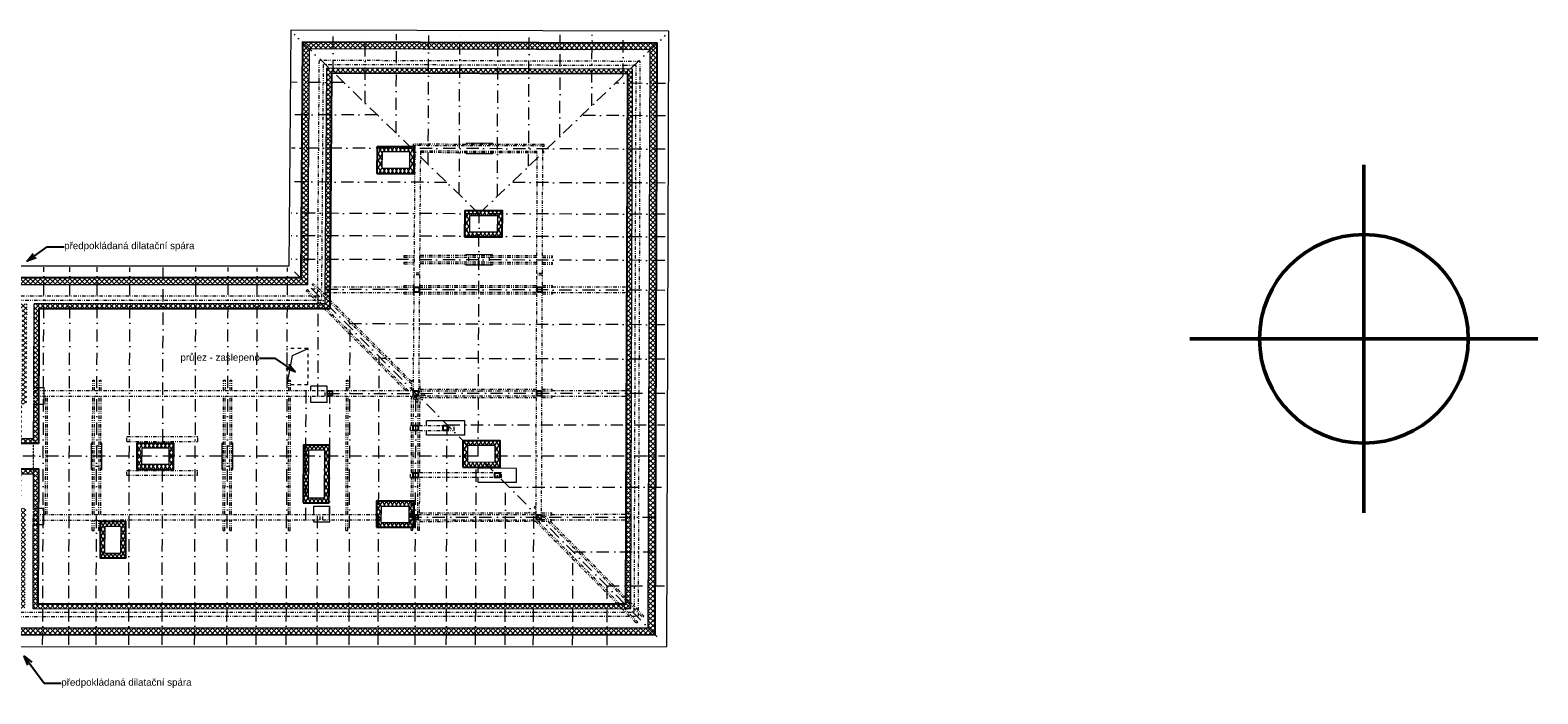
# Model space of a CAD drawing. Extents: x -12999 to 97696, y -101237 to -63774.
# Tile 2 of 2: x 54367 to 97696, y -101237 to -82154. Entities that reach past the tile are written whole.
import ezdxf

# ---------------------------------------------------------------- set-up
doc = ezdxf.new("R2010")
doc.units = 0
doc.header["$MEASUREMENT"] = 0
for name, pattern in [('DGN Style 2', [0.643626, 0.386175, -0.25745]), ('Čerchovaná', [670.277762, 352.777767, -176.388884, 0, -141.111112]), ('Čerchovaná se dvěma tečkami S', [250, 100, -40, 15, -40, 15, -40]), ('čárkovaná S', [200, 100, -100])]:
    doc.linetypes.add(name, pattern=pattern)
for name, color, linetype, lineweight in [('2D VÝPLNĚ_Číslo_pera__4', 91, 'Continuous', 13), ('2D ČÁRY_Číslo_pera__5', 231, 'Continuous', 50), ('hřeben_Číslo_pera__1', 7, 'Continuous', 15), ('komín_Číslo_pera__1', 7, 'Continuous', 15), ('krokve_Číslo_pera__1', 7, 'Continuous', 15), ('otvory_Číslo_pera__1', 7, 'Continuous', 15), ('otvory_Číslo_pera__3', 150, 'Continuous', 13), ('POZNÁMKY.POPISKA_Číslo_pera__4', 91, 'Continuous', 13), ('svislé konstrukce_Číslo_pera__1', 7, 'Continuous', 15), ('svislé konstrukce_Číslo_pera__2', 1, 'Continuous', 25), ('vodorovné konstrukce_Číslo_pera__1', 7, 'Continuous', 15), ('zdi_Číslo_pera__1', 7, 'Continuous', 15)]:
    doc.layers.add(name, color=color, linetype=linetype, lineweight=lineweight)
doc.styles.add('GENERATED_STYLE_1', font='arial.ttf')
doc.styles.get("Standard").update_dxf_attribs({"font": 'txt', "bigfont": 'BIGFONT.SHX'})
doc.dimstyles.new('GENERATED_STYLE__3', dxfattribs={"dimtxt": 0.18, "dimasz": 273.6, "dimexe": 0.18, "dimexo": 0.0625, "dimgap": 0.09, "dimtad": 0, "dimtih": 1, "dimtoh": 1, "dimdec": 4, "dimzin": 0, "dimdsep": 46, "dimtxsty": 'Standard', "dimcen": 0.09, "dimadec": 0, "dimazin": 0, "dimtfac": 1, "dimtdec": 4, "dimtmove": 0, "dimatfit": 3, "dimldrblk": 'ARROWHEAD_3', "dimfxl": 0, "dimtolj": 1, "dimtzin": 0, "dimarcsym": 0})
pattern_1 = [(45, (0, 0), (-70.71068, 70.71068), []), (135, (0, 0), (70.71068, 70.71068), [])]
pattern_2 = [(60, (0, 0), (-86.60254, 50), []), (120, (0, 0), (86.60254, 50), [])]

# ---------------------------------------------------------------- blocks, each defined once
blk = doc.blocks.new('ARROWHEAD_3')
at = {"linetype": 'Continuous'}
blk.add_line((0, 0), (-1, 0), dxfattribs=at)
at = {"linetype": 'Continuous', "flags": 128}
blk.add_lwpolyline([(-1, 0.2679), (0, 0), (-1, -0.2679)], dxfattribs=at)

msp = doc.modelspace()

# ---------------------------------------------------------------- hatches: boundary and pattern name
at = {"layer": '2D VÝPLNĚ_Číslo_pera__4', "linetype": 'Continuous'}
h = msp.add_hatch(dxfattribs=at)
h.set_pattern_fill('TEPELNA_IZOLACE_EPS', color=8, style=0, pattern_type=2)
h.set_pattern_definition(pattern_1)
h.paths.add_polyline_path([(21691, -99547), (72327, -99535), (72384, -82525), (62192, -82495), (62142, -89276), (21774, -89276)], flags=0)
h.paths.add_polyline_path([(21892, -99347), (21972, -89476), (62341, -89476), (62390, -82695), (72183, -82724), (72128, -99335)], flags=0)
h = msp.add_hatch(dxfattribs=at)
h.set_pattern_fill('TEPELNA_IZOLACE_EPS', color=8, style=0, pattern_type=2)
h.set_pattern_definition(pattern_1)
h.paths.add_polyline_path([(44477, -93952), (44439, -98652), (22588, -98657), (22657, -90166), (54138, -90166), (54118, -92769), (53987, -92769), (53976, -94039), (54606, -94039), (54618, -90166), (62976, -90166), (63025, -83387), (71541, -83412), (71490, -98645), (54590, -98649), (54603, -94769), (53970, -94769), (53960, -96039), (54099, -96039), (54079, -98649), (47879, -98651), (47917, -93951), (46075, -93951), (46075, -94151), (47715, -94151), (47678, -98791), (54218, -98789), (54240, -95900), (54101, -95899), (54109, -94909), (54463, -94909), (54450, -98789), (71630, -98785), (71681, -83273), (62886, -83247), (62837, -90026), (54479, -90026), (54466, -93899), (54117, -93899), (54125, -92909), (54257, -92910), (54279, -90026), (22518, -90026), (22447, -98797), (44638, -98792), (44675, -94152), (45205, -94151), (45205, -93951)], flags=0)
h = msp.add_hatch(dxfattribs=at)
h.set_pattern_fill('TEPELNA_IZOLACE_MINERÁL', color=8, style=0, pattern_type=2)
h.set_pattern_definition(pattern_2)
h.paths.add_polyline_path([(64340, -85511), (64334, -86271), (65404, -86271), (65410, -85511)], flags=0)
h.paths.add_polyline_path([(64475, -86131), (64479, -85651), (65269, -85651), (65265, -86131)], flags=0)
h = msp.add_hatch(dxfattribs=at)
h.set_pattern_fill('TEPELNA_IZOLACE_MINERÁL', color=8, style=0, pattern_type=2)
h.set_pattern_definition(pattern_2)
h.paths.add_polyline_path([(66857, -87349), (66851, -88099), (67931, -88099), (67937, -87349)], flags=0)
h.paths.add_polyline_path([(66992, -87959), (66996, -87489), (67795, -87489), (67792, -87959)], flags=0)
h = msp.add_hatch(dxfattribs=at)
h.set_pattern_fill('TEPELNA_IZOLACE_MINERÁL', color=8, style=0, pattern_type=2)
h.set_pattern_definition(pattern_2)
h.paths.add_polyline_path([(66806, -93958), (66803, -94719), (67873, -94721), (67876, -93961)], flags=0)
h.paths.add_polyline_path([(66944, -94579), (66945, -94099), (67735, -94101), (67734, -94581)], flags=0)
h = msp.add_hatch(dxfattribs=at)
h.set_pattern_fill('TEPELNA_IZOLACE_MINERÁL', color=8, style=0, pattern_type=2)
h.set_pattern_definition(pattern_2)
h.paths.add_polyline_path([(57436, -94036), (57430, -94786), (58490, -94786), (58496, -94036)], flags=0)
h.paths.add_polyline_path([(57571, -94646), (57575, -94176), (58355, -94176), (58352, -94646)], flags=0)
h = msp.add_hatch(dxfattribs=at)
h.set_pattern_fill('TEPELNA_IZOLACE_MINERÁL', color=8, style=0, pattern_type=2)
h.set_pattern_definition(pattern_2)
h.paths.add_polyline_path([(62226, -94086), (62213, -95746), (62953, -95746), (62966, -94086)], flags=0)
h.paths.add_polyline_path([(62354, -95606), (62365, -94226), (62825, -94226), (62814, -95606)], flags=0)
h = msp.add_hatch(dxfattribs=at)
h.set_pattern_fill('TEPELNA_IZOLACE_MINERÁL', color=8, style=0, pattern_type=2)
h.set_pattern_definition(pattern_2)
h.paths.add_polyline_path([(64323, -95697), (64317, -96447), (65397, -96447), (65403, -95697)], flags=0)
h.paths.add_polyline_path([(64458, -96307), (64462, -95837), (65262, -95837), (65258, -96307)], flags=0)
h = msp.add_hatch(dxfattribs=at)
h.set_pattern_fill('TEPELNA_IZOLACE_MINERÁL', color=8, style=0, pattern_type=2)
h.set_pattern_definition(pattern_2)
h.paths.add_polyline_path([(56378, -96279), (56375, -97329), (57115, -97329), (57118, -96279)], flags=0)
h.paths.add_polyline_path([(56515, -97189), (56518, -96419), (56978, -96419), (56975, -97189)], flags=0)

# ---------------------------------------------------------------- linework, layer by layer
at = {"layer": '2D ČÁRY_Číslo_pera__5', "linetype": 'Continuous'}
for p, q in [((92696, -86030), (92696, -96030)), ((87696, -91030), (97696, -91030))]:
    msp.add_line(p, q, dxfattribs=at)
msp.add_circle((92696, -91030), 3000, dxfattribs=at)
at = {"layer": 'hřeben_Číslo_pera__1', "color": 8, "linetype": 'Čerchovaná'}
for q in [(67268, -87433), (26502, -94406)]:
    msp.add_line((67244, -94406), q, dxfattribs=at)
at = {"layer": 'komín_Číslo_pera__1', "color": 8, "linetype": 'Continuous'}
for p, q in [((64479, -85651), (64475, -86131)), ((65269, -85654), (64479, -85651)), ((65269, -85654), (65265, -86134)), ((65265, -86134), (64475, -86131)), ((66995, -87489), (66992, -87959)), ((67795, -87491), (66995, -87489)), ((67795, -87491), (67792, -87961)), ((67792, -87961), (66992, -87959)), ((57575, -94176), (57571, -94646)), ((58355, -94176), (57575, -94176)), ((58355, -94176), (58352, -94646)), ((62365, -94226), (62354, -95606)), ((62825, -94226), (62365, -94226)), ((62825, -94226), (62814, -95606)), ((66944, -94579), (66945, -94099)), ((67735, -94101), (66945, -94099)), ((67734, -94581), (67735, -94101)), ((58352, -94646), (57571, -94646)), ((67734, -94581), (66944, -94579)), ((62814, -95606), (62354, -95606)), ((64458, -96307), (64460, -95837)), ((64460, -95837), (65260, -95837)), ((65258, -96307), (65260, -95837)), ((56515, -97189), (56518, -96419)), ((56518, -96419), (56978, -96419)), ((56975, -97189), (56978, -96419)), ((64458, -96307), (65258, -96307)), ((56515, -97189), (56975, -97189))]:
    msp.add_line(p, q, dxfattribs=at)
at = {"layer": 'krokve_Číslo_pera__1', "color": 8, "linetype": 'Čerchovaná'}
for p, q in [((67268, -87433), (61950, -82267)), ((63071, -83357), (63075, -82268)), ((63993, -84252), (64000, -82271)), ((64885, -85119), (64895, -82274)), ((65807, -86014), (65820, -82277)), ((66699, -86881), (66715, -82280)), ((67268, -87433), (72627, -82299)), ((67794, -86928), (67810, -82283)), ((68692, -86068), (68705, -82286)), ((69590, -85208), (69600, -82289)), ((70508, -84329), (70515, -82292)), ((71406, -83469), (71410, -82295)), ((63382, -83658), (61883, -83654)), ((72625, -83686), (71184, -83681)), ((64342, -84591), (61881, -84584)), ((72623, -84616), (70216, -84608)), ((65333, -85554), (61878, -85544)), ((72620, -85576), (65333, -85554)), ((66339, -86531), (61875, -86517)), ((72617, -86549), (68204, -86536)), ((72614, -87449), (61872, -87417)), ((72612, -88097), (61870, -88065)), ((72610, -88775), (61868, -88743)), ((54726, -99825), (54762, -88965)), ((55474, -99825), (55510, -88968)), ((56261, -99825), (56297, -88971)), ((57199, -99825), (57235, -88974)), ((58176, -93980), (58192, -88977)), ((59094, -99824), (59130, -88980)), ((60021, -99824), (60057, -88983)), ((60859, -99824), (60895, -88986)), ((61726, -99824), (61762, -88989)), ((66948, -94099), (61813, -88946)), ((72608, -89635), (62469, -89605)), ((62638, -92677), (62647, -89784)), ((72605, -90625), (63459, -90598)), ((63531, -99824), (63562, -90701)), ((64369, -99824), (64396, -91539)), ((72602, -91615), (64448, -91591)), ((62285, -96237), (62297, -92517)), ((62900, -92597), (72608, -92595)), ((62968, -96237), (62980, -92527)), ((65427, -99823), (65451, -92597)), ((66327, -99826), (66348, -93497)), ((66358, -93506), (72606, -93505)), ((67734, -94396), (72604, -94395)), ((58156, -99824), (58173, -94811)), ((67167, -99829), (67184, -94579)), ((67426, -94580), (72593, -99805)), ((68017, -99832), (68032, -95193)), ((68134, -95296), (72604, -95295)), ((62614, -99824), (62626, -96077)), ((65258, -96157), (72600, -96155)), ((68827, -99835), (68840, -96009)), ((69957, -99839), (69966, -97148)), ((69973, -97156), (72601, -97155)), ((70942, -98135), (72601, -98135)), ((70947, -99842), (70953, -98146))]:
    msp.add_line(p, q, dxfattribs=at)
at = {"layer": 'otvory_Číslo_pera__1', "color": 8, "linetype": 'čárkovaná S'}
for p, q in [((61751, -92356), (61755, -91306)), ((62355, -91306), (61755, -91306)), ((62351, -92356), (62355, -91306)), ((62351, -92356), (61751, -92356))]:
    msp.add_line(p, q, dxfattribs=at)
at = {"layer": 'otvory_Číslo_pera__3', "color": 8, "linetype": 'Continuous'}
for p, q in [((61911, -91511), (62355, -91306)), ((61751, -92356), (61911, -91511))]:
    msp.add_line(p, q, dxfattribs=at)
at = {"layer": 'svislé konstrukce_Číslo_pera__1', "color": 8, "linetype": 'Continuous', "flags": 128}
msp.add_lwpolyline([(21436, -88936), (21348, -99887), (72666, -99875), (72725, -82186), (61854, -82154), (61805, -88936)], close=True, dxfattribs=at)
at = {"layer": 'svislé konstrukce_Číslo_pera__2', "color": 8, "linetype": 'Continuous', "flags": 128}
for points in [[(21774, -89276), (21691, -99547), (72327, -99535), (72384, -82525), (62192, -82495), (62142, -89276)], [(64334, -86271), (65404, -86271), (65410, -85511), (64340, -85511)], [(66851, -88099), (67931, -88099), (67937, -87349), (66857, -87349)], [(65542, -89687), (65402, -89687), (65402, -89547), (65542, -89547)], [(69076, -89686), (68936, -89686), (68936, -89546), (69076, -89546)], [(63050, -92667), (62910, -92667), (62910, -92527), (63050, -92527)], [(65520, -92667), (65380, -92667), (65380, -92527), (65520, -92527)], [(69066, -92666), (68926, -92666), (68926, -92526), (69066, -92526)], [(65517, -93662), (65377, -93662), (65377, -93522), (65517, -93522)], [(66377, -93662), (66237, -93662), (66237, -93522), (66377, -93522)], [(66803, -94718), (67873, -94721), (67876, -93961), (66806, -93958)], [(57430, -94786), (58490, -94786), (58496, -94036), (57436, -94036)], [(62213, -95746), (62953, -95746), (62966, -94086), (62226, -94086)], [(65513, -95021), (65373, -95021), (65373, -94881), (65513, -94881)], [(67862, -95021), (67722, -95021), (67722, -94881), (67862, -94881)], [(64317, -96447), (65397, -96447), (65403, -95697), (64323, -95697)], [(65509, -96227), (65369, -96227), (65369, -96087), (65509, -96087)], [(69054, -96226), (68914, -96226), (68914, -96086), (69054, -96086)], [(56378, -96279), (56375, -97329), (57115, -97329), (57118, -96279)]]:
    msp.add_lwpolyline(points, close=True, dxfattribs=at)
msp.add_lwpolyline([(53970, -94769), (54603, -94769), (54590, -98649), (71490, -98645), (71541, -83412), (63025, -83387), (62976, -90166), (54618, -90166), (54606, -94039), (53976, -94039)], dxfattribs=at)
at = {"layer": 'vodorovné konstrukce_Číslo_pera__1', "color": 8, "linetype": 'Čerchovaná se dvěma tečkami S'}
for p, q in [((62668, -83026), (62620, -89546)), ((71902, -83053), (62668, -83026)), ((62787, -83146), (62739, -89665)), ((71782, -83173), (62787, -83146)), ((71730, -98721), (71782, -83173)), ((71850, -98841), (71902, -83053)), ((65372, -85624), (65371, -85674)), ((65422, -85674), (65371, -85674)), ((65422, -85624), (65372, -85624)), ((69135, -85445), (65373, -85434)), ((65373, -85434), (65373, -85484)), ((65423, -85484), (65373, -85484)), ((65423, -85474), (65396, -89137)), ((69100, -85485), (65423, -85474)), ((65582, -85635), (65556, -89137)), ((68939, -85645), (65582, -85635)), ((68939, -85685), (65582, -85675)), ((68928, -89147), (68939, -85645)), ((69088, -89148), (69100, -85485)), ((69134, -85635), (69099, -85635)), ((69134, -85685), (69099, -85685)), ((69135, -85495), (69100, -85495)), ((69134, -85685), (69134, -85635)), ((69135, -85495), (69135, -85445)), ((65109, -88824), (65108, -88874)), ((65109, -88824), (65399, -88824)), ((65110, -88634), (65400, -88634)), ((65110, -88634), (65110, -88684)), ((65110, -88684), (65400, -88684)), ((68929, -88834), (65559, -88824)), ((68929, -88644), (65560, -88634)), ((68929, -88694), (65560, -88684)), ((66968, -88688), (66969, -88828)), ((67558, -88690), (67559, -88830)), ((69089, -88644), (69379, -88644)), ((69089, -88694), (69379, -88694)), ((69379, -88694), (69379, -88644)), ((65108, -88874), (65398, -88874)), ((65396, -89189), (65372, -92517)), ((65556, -89137), (65396, -89137)), ((65556, -89190), (65396, -89189)), ((65556, -89190), (65530, -92677)), ((68929, -88884), (65558, -88874)), ((68905, -96076), (68928, -89200)), ((69088, -89148), (68928, -89147)), ((69088, -89200), (68928, -89200)), ((69064, -96236), (69088, -89200)), ((69089, -88834), (69379, -88834)), ((69089, -88884), (69379, -88884)), ((69379, -88884), (69379, -88834)), ((62299, -89646), (62335, -89611)), ((65160, -92517), (62299, -89646)), ((65231, -92517), (62335, -89611)), ((62475, -89471), (62510, -89436)), ((65332, -92337), (62475, -89471)), ((65332, -92267), (62510, -89436)), ((62620, -89616), (62618, -89806)), ((62840, -89537), (65103, -89537)), ((65102, -89687), (65392, -89687)), ((65102, -89687), (65102, -89737)), ((65104, -89497), (65103, -89547)), ((65103, -89547), (65393, -89547)), ((65104, -89497), (65394, -89497)), ((65552, -89687), (68926, -89686)), ((65553, -89547), (68926, -89546)), ((65554, -89497), (68927, -89496)), ((69086, -89546), (69376, -89546)), ((69086, -89686), (69376, -89686)), ((69087, -89496), (69376, -89496)), ((69376, -89546), (69376, -89496)), ((69376, -89536), (71661, -89535)), ((69376, -89736), (69376, -89686)), ((62459, -89806), (22299, -89806)), ((62578, -89926), (22418, -89926)), ((62618, -89806), (62529, -89806)), ((62737, -89926), (62649, -89926)), ((62739, -89736), (62737, -89926)), ((62839, -89697), (65102, -89697)), ((65102, -89737), (65392, -89737)), ((65552, -89737), (68926, -89736)), ((69086, -89736), (69376, -89736)), ((69376, -89696), (71660, -89695)), ((56166, -92519), (56167, -92219)), ((56167, -92219), (56217, -92219)), ((56216, -92519), (56217, -92219)), ((56356, -92519), (56357, -92219)), ((56357, -92219), (56407, -92219)), ((56406, -92519), (56407, -92219)), ((59926, -92518), (59927, -92218)), ((59927, -92218), (59977, -92218)), ((59976, -92518), (59977, -92218)), ((60116, -92518), (60117, -92218)), ((60117, -92218), (60167, -92218)), ((60166, -92518), (60167, -92218)), ((61801, -92517), (61802, -92217)), ((61802, -92217), (61852, -92217)), ((61851, -92517), (61852, -92217)), ((63456, -92517), (63457, -92217)), ((63457, -92217), (63507, -92217)), ((63506, -92517), (63507, -92217)), ((65331, -92517), (65332, -92227)), ((65332, -92227), (65374, -92227)), ((65534, -92227), (65572, -92227)), ((65571, -92477), (65572, -92227)), ((54470, -92679), (54471, -92519)), ((54470, -92679), (62849, -92677)), ((54471, -92519), (62849, -92517)), ((54809, -96079), (54820, -92679)), ((54859, -96079), (54870, -92679)), ((56154, -96079), (56165, -92679)), ((56204, -96079), (56215, -92679)), ((56344, -96079), (56355, -92679)), ((56394, -96079), (56405, -92679)), ((59914, -96078), (59925, -92678)), ((59964, -96078), (59975, -92678)), ((60104, -96078), (60115, -92678)), ((60154, -96078), (60165, -92678)), ((61789, -96077), (61800, -92677)), ((61839, -96077), (61850, -92677)), ((62849, -92677), (62849, -92517)), ((62900, -92677), (65530, -92677)), ((62901, -92517), (65372, -92517)), ((63444, -96077), (63455, -92677)), ((63494, -96077), (63505, -92677)), ((65328, -93522), (65331, -92677)), ((65378, -93522), (65381, -92717)), ((65381, -92717), (65521, -92717)), ((65520, -92807), (65430, -92717)), ((65518, -93522), (65521, -92717)), ((65530, -92667), (68916, -92666)), ((65531, -92527), (68916, -92526)), ((65660, -92667), (65531, -92538)), ((65568, -93522), (65571, -92717)), ((65571, -92477), (68917, -92476)), ((65571, -92717), (68916, -92716)), ((65730, -92667), (65591, -92527)), ((65725, -92732), (65710, -92717)), ((65741, -92717), (65725, -92732)), ((69076, -92526), (69366, -92526)), ((69076, -92666), (69366, -92666)), ((69076, -92716), (69366, -92716)), ((69077, -92476), (69367, -92476)), ((69366, -92526), (69367, -92476)), ((69366, -92516), (71651, -92515)), ((69366, -92716), (69366, -92666)), ((69366, -92676), (71650, -92675)), ((65520, -92878), (65380, -92738)), ((65585, -92872), (65570, -92857)), ((65585, -92872), (65570, -92887)), ((65296, -93522), (66548, -93522)), ((65296, -93662), (65296, -93522)), ((66548, -93662), (66548, -93522)), ((57148, -93980), (57149, -93840)), ((57148, -93980), (59183, -93980)), ((57149, -93840), (59184, -93840)), ((59183, -93980), (59184, -93840)), ((65296, -93662), (66548, -93662)), ((65323, -94881), (65327, -93662)), ((65373, -94881), (65377, -93662)), ((65513, -94881), (65517, -93662)), ((65563, -94881), (65567, -93662)), ((56352, -94111), (56212, -94111)), ((60112, -94111), (59972, -94111)), ((56347, -94701), (56207, -94701)), ((57145, -94952), (57146, -94812)), ((57146, -94812), (59181, -94811)), ((59180, -94951), (59181, -94811)), ((60107, -94701), (59967, -94701)), ((65297, -95021), (65297, -94881)), ((67914, -94881), (65297, -94881)), ((67914, -95021), (67914, -94881)), ((57145, -94952), (59180, -94951)), ((67914, -95021), (65297, -95021)), ((65319, -96077), (65323, -95021)), ((65369, -96077), (65373, -95021)), ((65509, -96077), (65513, -95021)), ((65560, -96037), (65563, -95021)), ((54458, -96239), (54459, -96079)), ((54459, -96079), (62702, -96077)), ((62702, -96237), (62702, -96077)), ((62774, -96077), (64459, -96077)), ((62774, -96237), (62774, -96077)), ((64458, -96237), (64459, -96077)), ((65258, -96237), (65259, -96077)), ((65259, -96077), (68905, -96076)), ((65560, -96037), (68905, -96036)), ((68707, -96017), (68688, -96036)), ((68707, -96017), (68726, -96036)), ((68884, -95842), (68848, -95877)), ((68848, -95877), (68905, -95935)), ((68884, -95842), (68905, -95864)), ((69065, -96025), (69075, -96036)), ((69065, -96036), (69355, -96036)), ((69065, -96086), (69355, -96086)), ((69065, -96096), (69193, -96226)), ((69125, -96086), (69263, -96226)), ((69355, -96086), (69355, -96036)), ((69355, -96076), (71639, -96075)), ((54458, -96239), (62702, -96237)), ((56152, -96539), (56153, -96239)), ((56152, -96539), (56202, -96539)), ((56202, -96539), (56203, -96239)), ((56342, -96539), (56343, -96239)), ((56342, -96539), (56392, -96539)), ((56392, -96539), (56393, -96239)), ((59912, -96538), (59913, -96238)), ((59912, -96538), (59962, -96538)), ((59962, -96538), (59963, -96238)), ((60102, -96538), (60103, -96238)), ((60102, -96538), (60152, -96538)), ((60152, -96538), (60153, -96238)), ((61787, -96537), (61788, -96237)), ((61787, -96537), (61837, -96537)), ((61837, -96537), (61838, -96237)), ((62774, -96237), (64458, -96237)), ((63442, -96537), (63443, -96237)), ((63442, -96537), (63492, -96537)), ((63492, -96537), (63493, -96237)), ((65258, -96237), (69064, -96236)), ((65318, -96527), (65319, -96237)), ((65318, -96527), (65368, -96527)), ((65368, -96527), (65369, -96277)), ((65369, -96277), (65509, -96277)), ((65508, -96527), (65509, -96277)), ((65508, -96527), (65558, -96527)), ((65558, -96527), (65559, -96277)), ((65559, -96277), (69354, -96276)), ((68893, -96276), (71793, -99208)), ((68964, -96276), (71829, -99173)), ((69064, -96226), (69354, -96226)), ((69242, -96276), (71970, -99034)), ((69313, -96276), (72005, -98999)), ((69354, -96276), (69354, -96226)), ((69354, -96236), (71638, -96235)), ((22225, -99017), (71592, -99005)), ((22346, -98897), (71473, -98885)), ((71544, -98885), (71730, -98885)), ((71662, -99005), (71849, -99005)), ((71730, -98885), (71730, -98791)), ((71829, -99173), (71793, -99208)), ((71849, -99005), (71849, -98912)), ((72005, -98999), (71970, -99034))]:
    msp.add_line(p, q, dxfattribs=at)
at = {"layer": 'zdi_Číslo_pera__1', "color": 8, "linetype": 'Continuous'}
for p, q in [((62390, -82695), (62341, -89476)), ((72183, -82724), (62390, -82695)), ((72128, -99335), (72183, -82724)), ((62886, -83247), (62839, -89765)), ((71681, -83273), (62886, -83247)), ((71630, -98620), (71681, -83273)), ((67653, -85408), (66893, -85412)), ((66893, -85412), (66893, -85439)), ((66894, -85679), (66895, -85712)), ((67655, -85708), (66895, -85712)), ((67653, -85408), (67653, -85441)), ((67654, -85681), (67655, -85708)), ((67642, -88607), (66882, -88611)), ((66882, -88611), (66883, -88638)), ((67642, -88607), (67643, -88640)), ((66884, -88878), (66884, -88911)), ((67644, -88907), (66884, -88911)), ((67644, -88880), (67644, -88907)), ((62341, -89476), (21972, -89476)), ((54471, -92429), (54479, -90026)), ((62678, -90026), (54479, -90026)), ((62837, -90026), (62749, -90026)), ((62838, -89835), (62837, -90026)), ((54471, -92429), (54771, -92429)), ((54769, -92909), (54771, -92429)), ((62430, -92856), (62430, -92677)), ((62901, -92386), (62431, -92386)), ((62431, -92517), (62431, -92386)), ((62900, -92856), (62901, -92386)), ((54466, -93899), (54469, -92909)), ((54469, -92909), (54769, -92909)), ((62900, -92856), (62430, -92856)), ((65757, -93522), (65758, -93385)), ((66858, -93388), (65758, -93385)), ((66856, -93798), (66858, -93388)), ((54117, -93899), (54466, -93899)), ((65756, -93795), (65757, -93662)), ((66856, -93798), (65756, -93795)), ((56129, -94786), (56129, -94026)), ((56162, -94026), (56129, -94026)), ((56429, -94026), (56402, -94026)), ((56429, -94786), (56429, -94026)), ((59889, -94786), (59889, -94026)), ((59922, -94026), (59889, -94026)), ((60189, -94026), (60162, -94026)), ((60189, -94786), (60189, -94026)), ((56156, -94786), (56129, -94786)), ((56429, -94786), (56396, -94786)), ((59916, -94786), (59889, -94786)), ((60189, -94786), (60156, -94786)), ((68343, -94753), (67243, -94750)), ((67243, -94881), (67243, -94750)), ((68342, -95163), (68343, -94753)), ((54109, -94909), (54463, -94909)), ((54459, -95899), (54463, -94909)), ((67242, -95160), (67242, -95021)), ((68342, -95163), (67242, -95160)), ((54459, -95899), (54759, -95899)), ((54758, -96369), (54759, -95899)), ((62519, -96077), (62520, -95837)), ((62520, -95837), (62980, -95837)), ((62979, -96077), (62980, -95837)), ((54450, -98789), (54458, -96369)), ((54458, -96369), (54758, -96369)), ((62518, -96287), (62518, -96237)), ((62518, -96287), (62978, -96287)), ((62978, -96287), (62978, -96237)), ((54450, -98789), (71375, -98785)), ((71445, -98785), (71630, -98785)), ((71630, -98785), (71630, -98691)), ((21892, -99347), (72128, -99335))]:
    msp.add_line(p, q, dxfattribs=at)
at = {"layer": 'zdi_Číslo_pera__1', "color": 8, "linetype": 'DGN Style 2'}
for p, q in [((54469, -92909), (54471, -92429)), ((54463, -94909), (54466, -93899)), ((54458, -96369), (54459, -95899))]:
    msp.add_line(p, q, dxfattribs=at)

# ---------------------------------------------------------------- texts
at = {"layer": 'POZNÁMKY.POPISKA_Číslo_pera__4', "color": 8, "linetype": 'Continuous', "char_height": 200, "style": 'GENERATED_STYLE_1'}
for s, insert, width, attachment_point in [('{předpokládaná dilatační spára}', (55345, -88381), 3662.63, 4), ('{průlez - zaslepeno}', (60969, -91592), 2234.53, 6), ('{předpokládaná dilatační spára}', (55262, -100934), 3662.63, 4)]:
    msp.add_mtext(s, dxfattribs=dict(at, insert=insert, width=width, attachment_point=attachment_point))

# ---------------------------------------------------------------- leaders
at = {"layer": 'POZNÁMKY.POPISKA_Číslo_pera__4', "color": 8, "linetype": 'Continuous', "annotation_type": 0, "has_hookline": 1}
for points, hookline_direction, text_width in [([(54278, -88796), (54855, -88381), (55345, -88381)], 0, 2947), ([(61987, -91977), (61421, -91592), (60969, -91592)], 1, 1258), ([(54195, -100151), (54772, -100934), (55262, -100934)], 0, 2947)]:
    msp.add_leader(points, dimstyle='GENERATED_STYLE__3', dxfattribs=dict(at, hookline_direction=hookline_direction, text_width=text_width))

doc.saveas('drawing.dxf')
